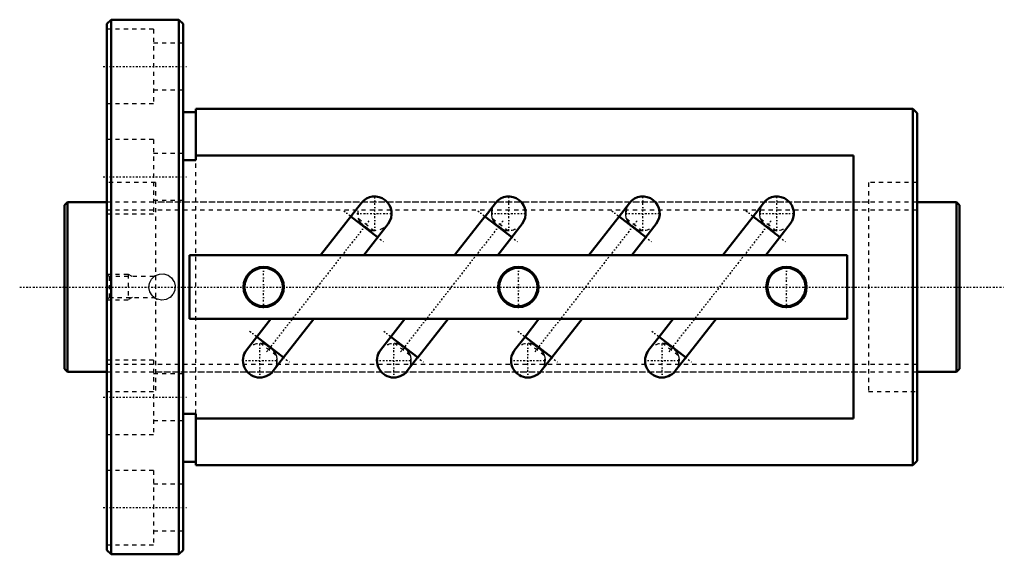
# Model space of a CAD drawing. Header units: millimetres. Extents: x -11 to 222, y -63 to 63.
import ezdxf

# ---------------------------------------------------------------- set-up
doc = ezdxf.new("R2010")
doc.units = ezdxf.units.MM
doc.linetypes.add('Center', pattern=[1.5, 0.45, -0.5, 0.05, -0.5])
doc.linetypes.add('Dashed', pattern=[2, 1, -1])
for name, color, linetype, lineweight in [('2d ConnectionPoints', 7, 'Continuous', 50), ('AM_0', 7, 'Continuous', 50), ('AM_5', 3, 'Continuous', 25), ('AM_7', 7, 'Center', 25), ('AM_9', 6, 'Dashed', 25)]:
    doc.layers.add(name, color=color, linetype=linetype, lineweight=lineweight)

# ---------------------------------------------------------------- blocks, each defined once
blk = doc.blocks.new('1_BIF4012V_10RR_Nut_0_in_BIF4012V_10RRG0_211LC0_000_0')
at = {"layer": 'AM_0'}
for p, q in [((11, 63), (10, 62)), ((27, 63), (11, 63)), ((11, 63), (11, -63)), ((28, 62), (27, 63)), ((27, 63), (27, -63)), ((10, 62), (10, -62)), ((28, 62), (28, -62)), ((31, 42), (31, 29.91)), ((200, 42), (31, 42)), ((201, 41), (200, 42)), ((200, 42), (200, -42)), ((31, 41.2), (28, 41.2)), ((201, 41), (201, -41)), ((186, 31.01), (31, 31.01)), ((186, -31.01), (186, 31.01)), ((31, 29.91), (28, 29.91)), ((69.99, 19.8), (60.38, 7.5)), ((101.6, 19.79), (99.14, 16.64)), ((133.2, 19.79), (130.74, 16.64)), ((164.8, 19.79), (162.34, 16.64)), ((73.83, 11.72), (67.53, 16.65)), ((99.13, 16.65), (91.98, 7.5)), ((99.13, 16.65), (105.43, 11.72)), ((130.73, 16.65), (123.58, 7.5)), ((130.73, 16.65), (137.03, 11.72)), ((162.33, 16.65), (155.18, 7.5)), ((162.33, 16.65), (168.63, 11.72)), ((70.54, 7.5), (76.3, 14.87)), ((105.43, 11.73), (107.89, 14.88)), ((137.03, 11.73), (139.49, 14.88)), ((168.63, 11.73), (171.09, 14.88)), ((102.14, 7.5), (105.43, 11.72)), ((133.74, 7.5), (137.03, 11.72)), ((165.34, 7.5), (168.63, 11.72)), ((184.5, 7.5), (29.5, 7.5)), ((29.5, 7.5), (29.5, -7.5)), ((184.5, -7.5), (184.5, 7.5)), ((29.5, -7.5), (184.5, -7.5)), ((48.66, -7.5), (45.37, -11.72)), ((51.67, -16.65), (58.82, -7.5)), ((80.26, -7.5), (76.97, -11.72)), ((83.27, -16.65), (90.42, -7.5)), ((111.86, -7.5), (108.57, -11.72)), ((114.87, -16.65), (122.02, -7.5)), ((143.46, -7.5), (140.17, -11.72)), ((146.47, -16.65), (153.62, -7.5)), ((45.37, -11.73), (42.91, -14.88)), ((45.37, -11.72), (51.67, -16.65)), ((76.97, -11.73), (74.51, -14.88)), ((76.97, -11.72), (83.27, -16.65)), ((108.57, -11.73), (106.11, -14.88)), ((108.57, -11.72), (114.87, -16.65)), ((140.17, -11.73), (137.71, -14.88)), ((140.17, -11.72), (146.47, -16.65)), ((49.2, -19.79), (51.66, -16.64)), ((80.8, -19.79), (83.26, -16.64)), ((112.4, -19.79), (114.86, -16.64)), ((144, -19.79), (146.46, -16.64)), ((28, -29.91), (31, -29.91)), ((31, -29.91), (31, -42)), ((31, -31.01), (186, -31.01)), ((28, -41.2), (31, -41.2)), ((200, -42), (201, -41)), ((31, -42), (200, -42)), ((10, -62), (11, -63)), ((27, -63), (28, -62)), ((11, -63), (27, -63))]:
    blk.add_line(p, q, dxfattribs=at)
for centre, radius in [((46.96, 0), 4.75), ((107, 0), 4.75), ((170.2, 0), 4.75), ((46.96, 0), 4.5), ((107, 0), 4.5), ((170.2, 0), 4.5)]:
    blk.add_circle(centre, radius, dxfattribs=at)
for centre, radius, start, end in [((73.14, 17.34), 4, 322, 142), ((104.74, 17.34), 3.99, 322, 142), ((136.34, 17.34), 3.99, 322, 142), ((167.94, 17.34), 3.99, 322, 142), ((46.06, -17.34), 3.99, 142, 322), ((77.66, -17.34), 3.99, 142, 322), ((109.26, -17.34), 3.99, 142, 322), ((140.86, -17.34), 3.99, 142, 322)]:
    blk.add_arc(centre, radius, start, end, dxfattribs=at)
at = {"layer": 'AM_5', "linetype": 'Dashed'}
for p, q in [((10, 3), (15, 3)), ((16, 2.46), (15, 3)), ((15, 3), (15, -3)), ((10, -3), (15, -3)), ((16, -2.46), (15, -3))]:
    blk.add_line(p, q, dxfattribs=at)
at = {"layer": 'AM_7'}
for p, q in [((9.1, 52), (28.9, 52)), ((9.1, 26), (28.9, 26)), ((73.14, 13.14), (73.14, 21.54)), ((104.74, 13.15), (104.74, 21.53)), ((136.34, 13.15), (136.34, 21.53)), ((167.94, 13.15), (167.94, 21.53)), ((65.82, 17.99), (75.55, 10.38)), ((68.94, 17.34), (77.34, 17.34)), ((97.43, 17.98), (107.14, 10.39)), ((100.56, 17.34), (108.93, 17.34)), ((129.03, 17.98), (138.74, 10.39)), ((132.16, 17.34), (140.53, 17.34)), ((160.63, 17.98), (170.34, 10.39)), ((163.76, 17.34), (172.13, 17.34)), ((71.79, 15.6), (47.41, -15.6)), ((103.39, 15.6), (79.01, -15.6)), ((134.99, 15.6), (110.61, -15.6)), ((166.59, 15.6), (142.21, -15.6)), ((46.96, -4.99), (46.96, 4.99)), ((107, -4.99), (107, 4.99)), ((170.2, -4.99), (170.2, 4.99)), ((43.66, -10.39), (53.37, -17.98)), ((75.26, -10.39), (84.97, -17.98)), ((106.86, -10.39), (116.57, -17.98)), ((138.46, -10.39), (148.17, -17.98)), ((46.06, -21.53), (46.06, -13.15)), ((77.66, -21.53), (77.66, -13.15)), ((109.26, -21.53), (109.26, -13.15)), ((140.86, -21.53), (140.86, -13.15)), ((41.87, -17.34), (50.24, -17.34)), ((73.47, -17.34), (81.84, -17.34)), ((105.07, -17.34), (113.44, -17.34)), ((136.67, -17.34), (145.04, -17.34)), ((9.1, -26), (28.9, -26)), ((9.1, -52), (28.9, -52))]:
    blk.add_line(p, q, dxfattribs=at)
at = {"layer": 'AM_9'}
for p, q in [((21, 60.75), (10, 60.75)), ((21, 60.75), (21, 43.25)), ((28, 57.5), (21, 57.5)), ((21, 46.5), (28, 46.5)), ((10, 43.25), (21, 43.25)), ((21, 34.75), (10, 34.75)), ((21, 34.75), (21, 17.25)), ((28, 31.5), (21, 31.5)), ((31, -29.91), (31, 29.91)), ((21.45, 24.6), (10, 24.6)), ((21.45, 24.6), (21.45, -24.6)), ((201, 24.6), (189.55, 24.6)), ((189.55, 24.6), (189.55, -24.6)), ((21, 20.5), (28, 20.5)), ((189.55, 20), (21.45, 20)), ((10, 17.25), (21, 17.25)), ((69.21, 16.24), (73.03, 13.25)), ((69.82, 15.11), (69.7, 14.95)), ((69.8, 15.09), (71.77, 13.55)), ((71.79, 13.57), (69.82, 15.11)), ((100.82, 16.23), (104.62, 13.26)), ((101.45, 15.09), (101.32, 14.93)), ((101.43, 15.07), (103.35, 13.57)), ((103.36, 13.59), (101.45, 15.09)), ((132.42, 16.23), (136.22, 13.26)), ((133.05, 15.09), (132.92, 14.93)), ((133.03, 15.07), (134.95, 13.57)), ((134.96, 13.59), (133.05, 15.09)), ((164.02, 16.23), (167.82, 13.26)), ((164.65, 15.09), (164.52, 14.93)), ((164.63, 15.07), (166.55, 13.57)), ((166.56, 13.59), (164.65, 15.09)), ((71.79, 13.57), (71.67, 13.42)), ((103.36, 13.59), (103.24, 13.44)), ((134.96, 13.59), (134.84, 13.44)), ((166.56, 13.59), (166.44, 13.44)), ((10.54, 2.46), (10, 3)), ((21.09, 2.46), (10.54, 2.46)), ((10.54, 2.46), (10.54, -2.46)), ((10, -3), (10.54, -2.46)), ((10.54, -2.46), (21.11, -2.46)), ((49.98, -16.23), (46.18, -13.26)), ((47.44, -13.59), (47.56, -13.44)), ((47.44, -13.59), (49.35, -15.09)), ((49.37, -15.07), (47.45, -13.57)), ((81.58, -16.23), (77.78, -13.26)), ((79.04, -13.59), (79.16, -13.44)), ((79.04, -13.59), (80.95, -15.09)), ((80.97, -15.07), (79.05, -13.57)), ((113.18, -16.23), (109.38, -13.26)), ((110.64, -13.59), (110.76, -13.44)), ((110.64, -13.59), (112.55, -15.09)), ((112.57, -15.07), (110.65, -13.57)), ((144.78, -16.23), (140.98, -13.26)), ((142.24, -13.59), (142.36, -13.44)), ((142.24, -13.59), (144.15, -15.09)), ((144.17, -15.07), (142.25, -13.57)), ((49.35, -15.09), (49.48, -14.93)), ((80.95, -15.09), (81.08, -14.93)), ((112.55, -15.09), (112.68, -14.93)), ((144.15, -15.09), (144.28, -14.93)), ((21, -17.25), (10, -17.25)), ((21, -17.25), (21, -34.75)), ((28, -20.5), (21, -20.5)), ((21.45, -20), (189.55, -20)), ((10, -24.6), (21.45, -24.6)), ((189.55, -24.6), (201, -24.6)), ((21, -31.5), (28, -31.5)), ((10, -34.75), (21, -34.75)), ((21, -43.25), (10, -43.25)), ((21, -43.25), (21, -60.75)), ((28, -46.5), (21, -46.5)), ((21, -57.5), (28, -57.5)), ((10, -60.75), (21, -60.75))]:
    blk.add_line(p, q, dxfattribs=at)
for points in [[(100.82, 16.23), (100.72, 17.1), (100.76, 17.82), (100.93, 18.55), (101.02, 18.8)], [(101.06, 18.9), (101.21, 19.2), (101.56, 19.74)], [(132.42, 16.23), (132.32, 17.1), (132.36, 17.82), (132.53, 18.55), (132.62, 18.8)], [(132.66, 18.9), (132.81, 19.2), (133.16, 19.74)], [(164.02, 16.23), (163.92, 17.1), (163.96, 17.82), (164.13, 18.55), (164.22, 18.8)], [(164.26, 18.9), (164.41, 19.2), (164.76, 19.74)], [(21.45, -2.68), (20.65, -2.02), (20.11, -1.12), (19.9, -0.1), (20.04, 0.92), (20.51, 1.84), (21.26, 2.56), (21.45, 2.68)], [(21.45, 2.68), (22.42, 3.04), (23.45, 3.07), (24.43, 2.75), (25.25, 2.13), (25.83, 1.26), (26.09, 0.25), (26, -0.78), (25.58, -1.72), (24.87, -2.47), (23.94, -2.95), (22.91, -3.1), (21.9, -2.9), (21.45, -2.68)], [(49.98, -16.23), (50.08, -17.1), (50.04, -17.82), (49.87, -18.55), (49.78, -18.8)], [(81.58, -16.23), (81.68, -17.1), (81.64, -17.82), (81.47, -18.55), (81.38, -18.8)], [(113.18, -16.23), (113.28, -17.1), (113.24, -17.82), (113.07, -18.55), (112.98, -18.8)], [(144.78, -16.23), (144.88, -17.1), (144.84, -17.82), (144.67, -18.55), (144.58, -18.8)], [(49.74, -18.9), (49.59, -19.2), (49.24, -19.74)], [(81.34, -18.9), (81.19, -19.2), (80.84, -19.74)], [(112.94, -18.9), (112.79, -19.2), (112.44, -19.74)], [(144.54, -18.9), (144.39, -19.2), (144.04, -19.74)]]:
    blk.add_lwpolyline(points, dxfattribs=at)
for centre, radius, start, end in [((73.14, 17.34), 4, 142, 213.8051), ((104.74, 17.34), 3.99, 142, 214.2472), ((136.34, 17.34), 3.99, 142, 214.2472), ((167.94, 17.34), 3.99, 142, 214.2472), ((73.14, 17.34), 4, 232, 322), ((104.74, 17.34), 3.99, 249.7528, 322), ((136.34, 17.34), 3.99, 249.7528, 322), ((167.94, 17.34), 3.99, 249.7528, 322), ((23, 0), 3.1, 118.9367, 132.3067), ((23, 0), 3.1, 173.7371, 181.4169), ((23, 0), 3.1, 234.4821, 249.7976), ((46.06, -17.34), 3.99, 69.7528, 142), ((77.66, -17.34), 3.99, 69.7528, 142), ((109.26, -17.34), 3.99, 69.7528, 142), ((140.86, -17.34), 3.99, 69.7528, 142), ((46.06, -17.34), 3.99, 322, 34.2472), ((77.66, -17.34), 3.99, 322, 34.2472), ((109.26, -17.34), 3.99, 322, 34.2472), ((140.86, -17.34), 3.99, 322, 34.2472)]:
    blk.add_arc(centre, radius, start, end, dxfattribs=at)
for centre, major_axis, start_param, end_param in [((72.81, 16.91), (3.15, -2.46), 4.0606, 4.394829), ((104.41, 16.91), (3.14, -2.46), 4.063892, 4.402544), ((136.01, 16.91), (3.14, -2.46), 4.063892, 4.402544), ((167.61, 16.91), (3.14, -2.46), 4.063892, 4.402544), ((72.81, 16.91), (3.15, -2.46), 5.029949, 5.364178), ((104.41, 16.91), (3.14, -2.46), 5.022234, 5.360886), ((136.01, 16.91), (3.14, -2.46), 5.022234, 5.360886), ((167.61, 16.91), (3.14, -2.46), 5.022234, 5.360886), ((46.39, -16.91), (-3.14, 2.46), 5.022234, 5.360886), ((77.99, -16.91), (-3.14, 2.46), 5.022234, 5.360886), ((109.59, -16.91), (-3.14, 2.46), 5.022234, 5.360886), ((141.19, -16.91), (-3.14, 2.46), 5.022234, 5.360886), ((46.39, -16.91), (-3.14, 2.46), 4.063892, 4.402544), ((77.99, -16.91), (-3.14, 2.46), 4.063892, 4.402544), ((109.59, -16.91), (-3.14, 2.46), 4.063892, 4.402544), ((141.19, -16.91), (-3.14, 2.46), 4.063892, 4.402544)]:
    blk.add_ellipse(centre, major_axis=major_axis, ratio=0.866025, start_param=start_param, end_param=end_param, dxfattribs=at)
blk = doc.blocks.new('2_BIF4012V_10RR000_Shaft_0_in_BIF4012V_10RRG0_211LC0_000_0')
at = {"layer": 'AM_0'}
for p, q in [((0.7, 20), (0, 19.3)), ((0, 19.3), (0, -19.3)), ((10, 20), (0.7, 20)), ((0.7, 20), (0.7, -20)), ((210.3, 20), (201, 20)), ((211, 19.3), (210.3, 20)), ((210.3, 20), (210.3, -20)), ((211, 19.3), (211, -19.3)), ((0, -19.3), (0.7, -20)), ((0.7, -20), (10, -20)), ((201, -20), (210.3, -20)), ((210.3, -20), (211, -19.3))]:
    blk.add_line(p, q, dxfattribs=at)
at = {"layer": 'AM_5', "linetype": 'Dashed'}
for p, q in [((10, 18.1595), (201, 18.1595)), ((10, -18.1595), (201, -18.1595))]:
    blk.add_line(p, q, dxfattribs=at)
at = {"layer": 'AM_7'}
blk.add_line((-10.55, 0), (221.55, 0), dxfattribs=at)
at = {"layer": 'AM_9'}
for p, q in [((201, 20), (10, 20)), ((10, -20), (201, -20))]:
    blk.add_line(p, q, dxfattribs=at)

msp = doc.modelspace()

# ---------------------------------------------------------------- linework, layer by layer
at = {"layer": '2d ConnectionPoints'}
for p in [(0, 0), (10, 0)]:
    msp.add_point(p, dxfattribs=at)

# ---------------------------------------------------------------- block references
for name in ['1_BIF4012V_10RR_Nut_0_in_BIF4012V_10RRG0_211LC0_000_0', '2_BIF4012V_10RR000_Shaft_0_in_BIF4012V_10RRG0_211LC0_000_0']:
    msp.add_blockref(name, (0, 0))

doc.saveas('drawing.dxf')
